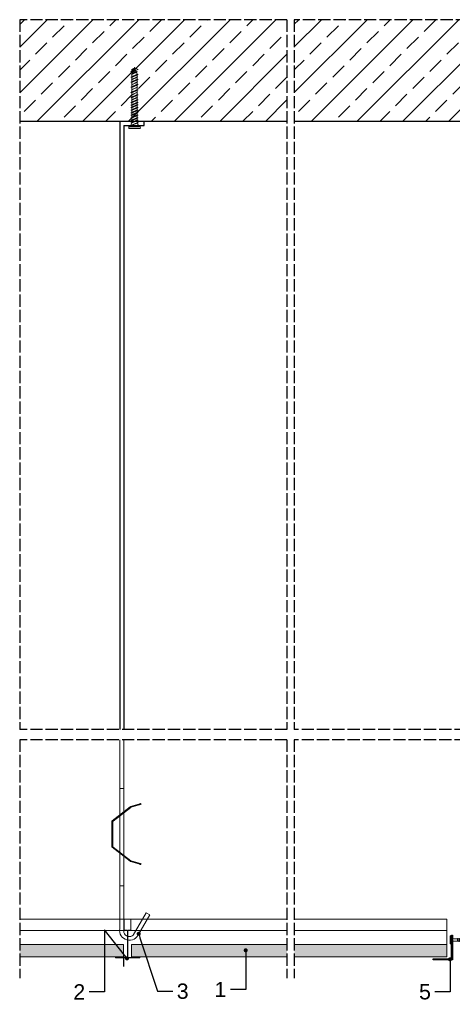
# Model space of a CAD drawing. Header units: millimetres. Extents: x 1837 to 3822, y 1456 to 2447.
# Tile 1 of 8: x 1837 to 2262, y 1480 to 2447. Entities that reach past the tile are written whole.
import ezdxf
from ezdxf import colors
from ezdxf.entities.mleader import LeaderData, LeaderLine
from ezdxf.math import Vec2, Vec3

# ---------------------------------------------------------------- set-up
doc = ezdxf.new("R2010")
doc.units = ezdxf.units.MM
doc.linetypes.add('ACAD_ISO02W100', pattern=[15, 12, -3])
for name, color, linetype, lineweight in [('_RIGIPS AKCESORIA', 7, 'Continuous', 18), ('_RIGIPS G-K', 7, 'Continuous', 25), ('_RIGIPS PROFIL', 7, 'Continuous', 9), ('_RIGIPS PŁYTA', 7, 'Continuous', 9), ('PRZERYWANA', 7, 'ACAD_ISO02W100', 25)]:
    doc.layers.add(name, color=color, linetype=linetype, lineweight=lineweight)
doc.layers.add('_Rigips_Akcesoria', color=7, linetype='Continuous')
doc.layers.add('A-ANNO-REV-03', color=7, linetype='Continuous')
doc.styles.get("Standard").update_dxf_attribs({"font": 'arial.ttf'})

# ---------------------------------------------------------------- blocks, each defined once
blk = doc.blocks.new('TN 25')
at = {"layer": '_RIGIPS AKCESORIA'}
for p, q in [((0, -0.84), (0, 7.16)), ((0, 7.16), (0.46, 7.16)), ((0.46, 4.78), (0, 4.78)), ((0, 3.5), (1.77, 3.5)), ((0, 2.83), (1.77, 2.83)), ((0.46, 1.64), (0, 1.64)), ((0.46, 7.16), (0.46, 4.78)), ((0.46, -0.84), (0.46, 1.64)), ((1.77, 3.5), (1.77, 4.2)), ((1.77, 2.83), (1.77, 2.18)), ((3.02, 4.46), (8.47, 4.46)), ((7.49, 2.01), (3.55, 2.01)), ((7.12, 4.46), (7.12, 3.18)), ((8.03, 2.01), (7.12, 4.46)), ((7.12, 3.18), (7.65, 1.53)), ((7.65, 1.53), (8.03, 2.01)), ((9.41, 2.01), (8.03, 2.01)), ((8.47, 4.46), (8.79, 5)), ((9.61, 1.51), (8.47, 4.46)), ((8.79, 5), (9.93, 2.01)), ((9, 4.46), (10.1, 4.46)), ((9.93, 2.01), (9.61, 1.51)), ((11.04, 2.01), (9.93, 2.01)), ((10.1, 4.46), (10.41, 5)), ((11.23, 1.51), (10.1, 4.46)), ((10.41, 5), (11.56, 2.01)), ((10.62, 4.46), (11.67, 4.46)), ((11.56, 2.01), (11.23, 1.51)), ((12.61, 2.01), (11.56, 2.01)), ((11.67, 4.46), (11.99, 5)), ((12.81, 1.51), (11.67, 4.46)), ((11.99, 5), (13.14, 2.01)), ((12.2, 4.46), (13.21, 4.46)), ((13.14, 2.01), (12.81, 1.51)), ((14.15, 2.01), (13.14, 2.01)), ((13.21, 4.46), (13.52, 5)), ((14.34, 1.51), (13.21, 4.46)), ((13.52, 5), (14.67, 2.01)), ((13.73, 4.46), (14.8, 4.46)), ((14.67, 2.01), (14.34, 1.51)), ((15.74, 2.01), (14.67, 2.01)), ((14.8, 4.46), (15.12, 5)), ((15.94, 1.51), (14.8, 4.46)), ((15.12, 5), (16.26, 2.01)), ((15.33, 4.46), (16.42, 4.46)), ((16.26, 2.01), (15.94, 1.51)), ((17.36, 2.01), (16.26, 2.01)), ((16.42, 4.46), (16.73, 5)), ((17.55, 1.51), (16.42, 4.46)), ((16.73, 5), (17.88, 2.01)), ((16.94, 4.46), (17.99, 4.46)), ((17.88, 2.01), (17.55, 1.51)), ((18.93, 2.01), (17.88, 2.01)), ((17.99, 4.46), (18.31, 5)), ((19.13, 1.51), (17.99, 4.46)), ((18.31, 5), (19.45, 2.01)), ((18.52, 4.46), (19.68, 4.46)), ((19.45, 2.01), (19.13, 1.51)), ((19.45, 2.01), (20.62, 2.01)), ((19.68, 4.46), (20, 5)), ((20.82, 1.51), (19.68, 4.46)), ((20, 5), (21.14, 2.01)), ((20.21, 4.46), (20.7, 4.46)), ((20.7, 4.46), (22.28, 3.98)), ((21.14, 2.01), (20.82, 1.51)), ((21.14, 2.01), (21.81, 2.12)), ((21.85, 1.83), (21.67, 3.28)), ((21.67, 3.28), (22.14, 2.4)), ((22.14, 2.4), (21.85, 1.83)), ((22.7, 2.36), (22.14, 2.4)), ((22.28, 3.98), (22.56, 4.37)), ((22.7, 2.36), (22.28, 3.98)), ((22.56, 4.37), (23.03, 2.71)), ((23.03, 2.71), (22.7, 2.36)), ((22.71, 3.85), (25, 3.24)), ((25, 3.24), (23.03, 2.71)), ((0, -0.84), (0.46, -0.84))]:
    blk.add_line(p, q, dxfattribs=at)
for centre, major_axis, ratio, start_param, end_param in [((3.09, 7.67), (0.17, 3.2), 0.826134, 1.773653, 3.180586), ((-0.04, 0.9), (0, 3.93), 0.848176, -0.720942, -0.151112), ((3.37, -1.57), (0.28, 3.57), 0.832181, 0.035984, 1.430787), ((-2.73, 15.91), (0, 14.76), 0.848176, 3.399396, 3.475072), ((0.59, 4.62), (0, 2.81), 0.848176, 3.475072, 3.862535), ((1.66, 3.18), (0, 0.895), 0.848176, -1.552777, -0.720942), ((1.66, 3.18), (0, 0.895), 0.848176, 3.862535, 4.730408)]:
    blk.add_ellipse(centre, major_axis=major_axis, ratio=ratio, start_param=start_param, end_param=end_param, dxfattribs=at)
blk = doc.blocks.new('T24')
at = {"layer": '_RIGIPS PROFIL'}
for p, q in [((302.61, -139.67), (302.61, -129.54)), ((302.81, -129.34), (308.91, -129.34)), ((309.11, -129.54), (309.11, -139.67)), ((305.45, -140.31), (302.78, -139.87)), ((305.61, -140.51), (305.61, -166.64)), ((306.11, -140.51), (306.11, -166.64)), ((308.95, -139.87), (306.28, -140.31)), ((293.86, -167.24), (293.86, -166.44)), ((293.96, -166.34), (294.86, -166.34)), ((293.96, -167.34), (317.76, -167.34)), ((294.36, -166.84), (305.41, -166.84)), ((306.31, -166.84), (317.36, -166.84)), ((317.76, -166.34), (316.86, -166.34)), ((317.86, -167.24), (317.86, -166.44))]:
    blk.add_line(p, q, dxfattribs=at)
for centre, radius, start, end in [((302.81, -129.54), 0.2, 90, 180), ((308.91, -129.54), 0.2, 0, 90), ((302.81, -139.67), 0.2, 180, 260.53768), ((305.41, -140.51), 0.2, 0, 80.53768), ((306.31, -140.51), 0.2, 99.46232, 180), ((308.91, -139.67), 0.2, 279.46232, 0), ((293.96, -166.44), 0.1, 90, 180), ((293.96, -167.24), 0.1, 180, 270), ((305.41, -166.64), 0.2, 270, 0), ((306.31, -166.64), 0.2, 180, 270), ((317.76, -166.44), 0.1, 0, 90), ((317.76, -167.24), 0.1, 270, 0)]:
    blk.add_arc(centre, radius, start, end, dxfattribs=at)
blk = doc.blocks.new('_Dot')
at = {"color": 0, "linetype": 'ByBlock', "lineweight": -2}
blk.add_line((-0.5, 0), (-1, 0), dxfattribs=at)
at = {"color": 0, "linetype": 'ByBlock', "const_width": 0.5}
blk.add_lwpolyline([(-0.25, 0, 1), (0.25, 0, 1)], format="xyb", close=True, dxfattribs=at)
blk = doc.blocks.new('kątownik 24x19')
at = {"layer": 'A-ANNO-REV-03'}
for p, q in [((-0.019, -0.0231), (-0.019, 0.0009)), ((-0.019, 0.0009), (0, 0.0009)), ((-0.0181, 0), (-0.0181, -0.0231)), ((0, 0), (-0.0181, 0)), ((0, 0.0009), (0, 0)), ((-0.0181, -0.0231), (-0.019, -0.0231))]:
    blk.add_line(p, q, dxfattribs=at)
blk = doc.blocks.new('kolek beton 65')
at = {"layer": '_RIGIPS AKCESORIA'}
for p, q in [((-126.91, -936.37), (-127.26, -936.98)), ((-126.9, -936.83), (-127.26, -936.98)), ((-126.72, -937.2), (-127.26, -936.98)), ((-127.02, -936.57), (-125.7, -939.37)), ((-125.41, -940.08), (-126.91, -936.37)), ((-126.69, -936.74), (-126.75, -936.77)), ((-125.96, -934.72), (-126.69, -936.74)), ((-126.69, -936.74), (-122.91, -940.73)), ((-125.3, -933.58), (-125.96, -934.72)), ((-122.91, -940.73), (-125.3, -933.58)), ((-123.47, -935.41), (-124.54, -935.85)), ((-122.3, -939.04), (-124.54, -935.85)), ((-122.93, -933.94), (-123.47, -935.41)), ((-123.47, -935.41), (-120.37, -939.96)), ((-120.25, -939.63), (-122.93, -933.94)), ((-120.86, -934.33), (-122.44, -934.98)), ((-120.81, -934.33), (-120.86, -934.33)), ((-120.48, -933.42), (-120.81, -934.33)), ((-117.85, -940.54), (-120.81, -934.33)), ((-117.51, -939.63), (-120.48, -933.42)), ((-118.08, -934.33), (-120.05, -934.33)), ((-117.93, -933.94), (-118.08, -934.33)), ((-118.08, -934.33), (-115.39, -940.02)), ((-115.25, -939.63), (-117.93, -933.94)), ((-115.81, -934.33), (-117.73, -934.33)), ((-115.48, -933.42), (-115.81, -934.33)), ((-112.85, -940.54), (-115.81, -934.33)), ((-112.51, -939.63), (-115.48, -933.42)), ((-113.08, -934.33), (-115.05, -934.33)), ((-112.93, -933.94), (-113.08, -934.33)), ((-113.08, -934.33), (-110.39, -940.02)), ((-110.25, -939.63), (-112.93, -933.94)), ((-110.81, -934.33), (-112.73, -934.33)), ((-110.48, -933.42), (-110.81, -934.33)), ((-110.48, -933.42), (-110.81, -934.33)), ((-108.28, -939.63), (-110.81, -934.33)), ((-107.85, -940.54), (-110.81, -934.33)), ((-107.51, -939.63), (-110.48, -933.42)), ((-108.08, -934.33), (-110.05, -934.33)), ((-107.51, -939.63), (-110.05, -934.33)), ((-107.93, -933.94), (-108.08, -934.33)), ((-108.08, -934.33), (-105.39, -940.02)), ((-105.25, -939.63), (-107.93, -933.94)), ((-105.81, -934.33), (-107.73, -934.33)), ((-105.48, -933.42), (-105.81, -934.33)), ((-102.85, -940.54), (-105.81, -934.33)), ((-102.51, -939.63), (-105.48, -933.42)), ((-103.08, -934.33), (-105.05, -934.33)), ((-102.93, -933.94), (-103.08, -934.33)), ((-103.08, -934.33), (-100.39, -940.02)), ((-100.25, -939.63), (-102.93, -933.94)), ((-100.81, -934.33), (-102.73, -934.33)), ((-100.48, -933.42), (-100.81, -934.33)), ((-97.85, -940.54), (-100.81, -934.33)), ((-97.51, -939.63), (-100.48, -933.42)), ((-98.08, -934.33), (-100.05, -934.33)), ((-97.93, -933.94), (-98.08, -934.33)), ((-98.08, -934.33), (-95.39, -940.02)), ((-95.25, -939.63), (-97.93, -933.94)), ((-95.81, -934.33), (-97.73, -934.33)), ((-95.48, -933.42), (-95.81, -934.33)), ((-92.85, -940.54), (-95.81, -934.33)), ((-92.51, -939.63), (-95.48, -933.42)), ((-93.31, -934.33), (-95.05, -934.33)), ((-92.98, -933.42), (-93.31, -934.33)), ((-90.35, -940.54), (-93.31, -934.33)), ((-90.01, -939.63), (-92.98, -933.42)), ((-90.81, -934.33), (-92.55, -934.33)), ((-90.48, -933.42), (-90.81, -934.33)), ((-87.85, -940.54), (-90.81, -934.33)), ((-87.51, -939.63), (-90.48, -933.42)), ((-88.31, -934.33), (-90.05, -934.33)), ((-87.98, -933.42), (-88.31, -934.33)), ((-85.35, -940.54), (-88.31, -934.33)), ((-85.01, -939.63), (-87.98, -933.42)), ((-85.81, -934.33), (-87.55, -934.33)), ((-85.48, -933.42), (-85.81, -934.33)), ((-82.85, -940.54), (-85.81, -934.33)), ((-82.51, -939.63), (-85.48, -933.42)), ((-83.31, -934.33), (-85.05, -934.33)), ((-82.98, -933.42), (-83.31, -934.33)), ((-80.35, -940.54), (-83.31, -934.33)), ((-80.01, -939.63), (-82.98, -933.42)), ((-80.81, -934.33), (-82.55, -934.33)), ((-80.48, -933.42), (-80.81, -934.33)), ((-77.85, -940.54), (-80.81, -934.33)), ((-77.51, -939.63), (-80.48, -933.42)), ((-80.05, -934.33), (-78.31, -934.33)), ((-77.98, -933.42), (-78.31, -934.33)), ((-75.35, -940.54), (-78.31, -934.33)), ((-75.01, -939.63), (-77.98, -933.42)), ((-75.81, -934.33), (-77.55, -934.33)), ((-75.47, -933.37), (-75.81, -934.33)), ((-72.85, -940.54), (-75.81, -934.33)), ((-75.47, -933.37), (-72.61, -939.89)), ((-72.91, -933.23), (-73.27, -934.2)), ((-73.27, -934.2), (-70.43, -940.67)), ((-70.43, -940.67), (-72.91, -933.23)), ((-68.91, -931.37), (-69.76, -932.23)), ((-69.76, -932.23), (-69.76, -941.73)), ((-67.81, -931.28), (-68.91, -931.37)), ((-68.91, -942.59), (-68.91, -931.37)), ((-67.26, -942.18), (-67.26, -931.78)), ((-124.89, -938.64), (-125.41, -940.08)), ((-122.3, -939.04), (-122.91, -940.73)), ((-120.86, -939.63), (-122.3, -939.04)), ((-120.6, -939.63), (-120.86, -939.63)), ((-120.25, -939.63), (-120.37, -939.96)), ((-118.28, -939.63), (-120.25, -939.63)), ((-117.51, -939.63), (-117.85, -940.54)), ((-115.58, -939.63), (-117.51, -939.63)), ((-115.25, -939.63), (-115.39, -940.02)), ((-113.28, -939.63), (-115.25, -939.63)), ((-112.51, -939.63), (-112.85, -940.54)), ((-110.6, -939.63), (-112.51, -939.63)), ((-110.25, -939.63), (-110.39, -940.02)), ((-108.28, -939.63), (-110.25, -939.63)), ((-107.51, -939.63), (-107.85, -940.54)), ((-107.51, -939.63), (-107.85, -940.54)), ((-105.6, -939.63), (-107.51, -939.63)), ((-105.25, -939.63), (-105.39, -940.02)), ((-103.28, -939.63), (-105.25, -939.63)), ((-102.51, -939.63), (-102.91, -940.73)), ((-100.6, -939.63), (-102.51, -939.63)), ((-100.25, -939.63), (-100.41, -940.08)), ((-98.28, -939.63), (-100.25, -939.63)), ((-97.51, -939.63), (-97.85, -940.54)), ((-95.6, -939.63), (-97.51, -939.63)), ((-95.25, -939.63), (-95.39, -940.02)), ((-93.28, -939.63), (-95.25, -939.63)), ((-92.51, -939.63), (-92.85, -940.54)), ((-90.78, -939.63), (-92.51, -939.63)), ((-90.01, -939.63), (-90.35, -940.54)), ((-88.28, -939.63), (-90.01, -939.63)), ((-87.51, -939.63), (-87.85, -940.54)), ((-85.78, -939.63), (-87.51, -939.63)), ((-85.01, -939.63), (-85.35, -940.54)), ((-83.28, -939.63), (-85.01, -939.63)), ((-82.51, -939.63), (-82.85, -940.54)), ((-80.78, -939.63), (-82.51, -939.63)), ((-80.01, -939.63), (-80.35, -940.54)), ((-78.28, -939.63), (-80.01, -939.63)), ((-77.51, -939.63), (-77.85, -940.54)), ((-77.51, -939.63), (-75.78, -939.63)), ((-75.01, -939.63), (-75.35, -940.54)), ((-72.61, -939.89), (-72.85, -940.54)), ((-68.91, -942.59), (-69.76, -941.73)), ((-67.81, -942.68), (-68.91, -942.59))]:
    blk.add_line(p, q, dxfattribs=at)
for centre, radius, start, end in [((-74.88, -924.33), 10, 269.04277, 279.28873), ((-74.88, -924.33), 10, 282.9916, 297.25215), ((-70.76, -932.33), 1, 297.38696, 0.11916), ((-67.76, -931.78), 0.5, 0, 95), ((-74.88, -949.63), 10, 80.52885, 90.7633), ((-74.88, -949.63), 10, 62.74785, 76.86815), ((-70.76, -941.63), 1, 359.88065, 62.6128), ((-67.76, -942.18), 0.5, 265, 360)]:
    blk.add_arc(centre, radius, start, end, dxfattribs=at)

msp = doc.modelspace()

# ---------------------------------------------------------------- hatches: boundary and pattern name
at = {"layer": '_RIGIPS G-K'}
h = msp.add_hatch(dxfattribs=at)
h.set_pattern_fill('ANSI33', color=256, scale=5)
h.paths.add_polyline_path([(2106.392, 2447.443), (2106.392, 2347.443), (3461.901, 2347.443), (3461.901, 2447.443)])
h.paths.add_polyline_path([(3731.614, 2347.443), (3731.614, 2447.443), (3469.115, 2447.443), (3469.115, 2347.443)])
h.paths.add_polyline_path([(1836.678, 2447.443), (1836.678, 2347.443), (2099.178, 2347.443), (2099.178, 2447.443)])
at = {"layer": '_RIGIPS PŁYTA'}
h = msp.add_hatch(dxfattribs=at)
h.set_pattern_fill('DOTS', color=253, scale=0.5)
h.paths.add_polyline_path([(2106.392, 1538.994), (2256.189, 1538.994), (2256.189, 1526.994), (2106.392, 1526.994)])
h.paths.add_polyline_path([(1961.692, 1538.994), (2099.178, 1538.994), (2099.178, 1526.994), (1964.752, 1526.994)])
h.paths.add_polyline_path([(1946.621, 1538.994), (1961.692, 1538.994), (1964.752, 1526.994), (1946.621, 1526.994)])
h.paths.add_polyline_path([(1847.434, 1538.994), (1938.678, 1538.994), (1938.678, 1526.994), (1844.567, 1526.994)])
h.paths.add_polyline_path([(1836.678, 1538.994), (1836.678, 1526.994), (1844.567, 1526.994), (1847.434, 1538.994)])

# ---------------------------------------------------------------- linework, layer by layer
for p, q in [((2099.178, 2347.443), (1836.678, 2347.443)), ((3461.901, 2347.443), (2106.392, 2347.443))]:
    msp.add_line(p, q)
at = {"layer": '_RIGIPS AKCESORIA'}
for p, q in [((1934.922, 1740.276), (1934.922, 1596.621)), ((1938.922, 1740.276), (1938.922, 1596.621)), ((1934.905, 1688.182), (1934.921, 1554.611)), ((1938.919, 1688.181), (1938.921, 1550.879)), ((1934.922, 1596.621), (1938.922, 1596.621)), ((1948.251, 1548.379), (1960.921, 1570.325)), ((1953.581, 1549.611), (1964.385, 1568.325)), ((1964.385, 1568.325), (1960.921, 1570.325))]:
    msp.add_line(p, q, dxfattribs=at)
msp.add_lwpolyline([(1934.922, 1692.227), (1938.922, 1692.227)], close=True, dxfattribs=at)
for points in [[(1945.308, 1674.282), (1927.459, 1660.387), (1927.459, 1660.469), (1945.308, 1674.355), (1945.308, 1674.282)], [(1928.474, 1660.387), (1945.693, 1673.782), (1945.693, 1673.856), (1928.474, 1660.469), (1928.474, 1660.387)], [(1945.308, 1674.355), (1945.464, 1674.454), (1945.636, 1674.527)], [(1945.636, 1674.454), (1945.464, 1674.38), (1945.308, 1674.282)], [(1945.308, 1674.282), (1945.308, 1674.355)], [(1945.382, 1674.331), (1945.382, 1674.404)], [(1945.464, 1674.38), (1945.464, 1674.454)], [(1945.545, 1674.421), (1945.545, 1674.495)], [(1953.717, 1676.877), (1945.636, 1674.454), (1945.636, 1674.527), (1953.717, 1676.951), (1953.84, 1676.984), (1953.954, 1677.016), (1954.069, 1677.049), (1954.175, 1677.082), (1954.282, 1677.115), (1954.388, 1677.147), (1954.487, 1677.172), (1954.585, 1677.197), (1954.675, 1677.229), (1954.765, 1677.254), (1954.847, 1677.278), (1954.929, 1677.295), (1955.002, 1677.319), (1955.076, 1677.344), (1955.142, 1677.36), (1955.207, 1677.377), (1955.264, 1677.393), (1955.322, 1677.409), (1955.371, 1677.426), (1955.42, 1677.434), (1955.469, 1677.45), (1955.502, 1677.459), (1955.543, 1677.467), (1955.576, 1677.475), (1955.6, 1677.483), (1955.625, 1677.491), (1955.641, 1677.491), (1955.657, 1677.499), (1955.666, 1677.499), (1955.674, 1677.499), (1955.666, 1677.491), (1955.657, 1677.491), (1955.641, 1677.483), (1955.625, 1677.475), (1955.6, 1677.467), (1955.576, 1677.459), (1955.543, 1677.45), (1955.502, 1677.434), (1955.469, 1677.426), (1955.42, 1677.409), (1955.371, 1677.393), (1955.322, 1677.377), (1955.264, 1677.36), (1955.207, 1677.336), (1955.142, 1677.319), (1955.076, 1677.295), (1955.002, 1677.278), (1954.929, 1677.254), (1954.847, 1677.229), (1954.765, 1677.197), (1954.675, 1677.172), (1954.585, 1677.139), (1954.487, 1677.115), (1954.388, 1677.082), (1954.282, 1677.049), (1954.175, 1677.016), (1954.069, 1676.984), (1953.954, 1676.951), (1953.84, 1676.91), (1953.717, 1676.877)], [(1946.02, 1674.028), (1945.848, 1673.962), (1945.693, 1673.856)], [(1945.693, 1673.782), (1945.848, 1673.88), (1946.02, 1673.954)], [(1945.693, 1673.782), (1945.693, 1673.856)], [(1945.767, 1673.84), (1945.767, 1673.913)], [(1945.848, 1673.88), (1945.848, 1673.962)], [(1945.93, 1673.921), (1945.93, 1673.995)], [(1953.881, 1676.312), (1954.003, 1676.353), (1954.126, 1676.386), (1954.241, 1676.419), (1954.347, 1676.46), (1954.454, 1676.492), (1954.56, 1676.525), (1954.658, 1676.55), (1954.749, 1676.582), (1954.839, 1676.615), (1954.929, 1676.64), (1955.011, 1676.664), (1955.092, 1676.689), (1955.166, 1676.713), (1955.24, 1676.738), (1955.314, 1676.763), (1955.371, 1676.779), (1955.436, 1676.795), (1955.494, 1676.82), (1955.543, 1676.836), (1955.592, 1676.853), (1955.633, 1676.861), (1955.674, 1676.877), (1955.707, 1676.885), (1955.739, 1676.902), (1955.764, 1676.91), (1955.788, 1676.918), (1955.805, 1676.926), (1955.821, 1676.926), (1955.838, 1676.935), (1955.846, 1676.943), (1955.838, 1676.943), (1955.821, 1676.935), (1955.805, 1676.935), (1955.788, 1676.926), (1955.764, 1676.926), (1955.739, 1676.918), (1955.707, 1676.91), (1955.674, 1676.902), (1955.633, 1676.885), (1955.592, 1676.877), (1955.543, 1676.861), (1955.494, 1676.853), (1955.436, 1676.836), (1955.371, 1676.82), (1955.314, 1676.795), (1955.24, 1676.779), (1955.166, 1676.763), (1955.092, 1676.738), (1955.011, 1676.713), (1954.929, 1676.689), (1954.839, 1676.664), (1954.749, 1676.64), (1954.658, 1676.615), (1954.56, 1676.582), (1954.454, 1676.558), (1954.347, 1676.525), (1954.241, 1676.492), (1954.126, 1676.46), (1954.003, 1676.427), (1953.881, 1676.386), (1946.02, 1674.028), (1946.02, 1673.954)], [(1953.717, 1676.877), (1953.881, 1676.312), (1946.02, 1673.954)], [(1953.881, 1676.386), (1953.717, 1676.951)], [(1955.33, 1676.803), (1955.166, 1677.368)], [(1955.33, 1676.763), (1955.166, 1677.328)], [(1955.846, 1676.943), (1955.674, 1677.499)], [(1936.711, 1667.617), (1936.637, 1667.559), (1936.572, 1667.502), (1936.498, 1667.445), (1936.424, 1667.388), (1936.351, 1667.33), (1936.277, 1667.281), (1936.211, 1667.224), (1936.138, 1667.166), (1936.072, 1667.117), (1935.998, 1667.06), (1935.933, 1667.011), (1935.867, 1666.962), (1935.802, 1666.913), (1935.745, 1666.863), (1935.679, 1666.814), (1935.622, 1666.773), (1935.565, 1666.724), (1935.507, 1666.683), (1935.458, 1666.642), (1935.401, 1666.601), (1935.352, 1666.561), (1935.311, 1666.528), (1935.262, 1666.495), (1935.221, 1666.462), (1935.18, 1666.43), (1935.147, 1666.405), (1935.114, 1666.38), (1935.081, 1666.356), (1935.049, 1666.331), (1935.024, 1666.315), (1935, 1666.29), (1934.983, 1666.282), (1934.967, 1666.266), (1934.95, 1666.258), (1934.942, 1666.249), (1934.934, 1666.241), (1934.926, 1666.241), (1934.926, 1666.233), (1934.926, 1666.241), (1934.934, 1666.249), (1934.942, 1666.258), (1934.959, 1666.266), (1934.975, 1666.282), (1934.991, 1666.29), (1935.016, 1666.315), (1935.04, 1666.331), (1935.065, 1666.356), (1935.098, 1666.38), (1935.131, 1666.405), (1935.163, 1666.43), (1935.204, 1666.462), (1935.245, 1666.495), (1935.286, 1666.528), (1935.335, 1666.561), (1935.384, 1666.601), (1935.434, 1666.642), (1935.483, 1666.683), (1935.54, 1666.724), (1935.597, 1666.773), (1935.655, 1666.814), (1935.712, 1666.863), (1935.777, 1666.913), (1935.843, 1666.962), (1935.908, 1667.011), (1935.974, 1667.06), (1936.039, 1667.117), (1936.105, 1667.166), (1936.179, 1667.224), (1936.244, 1667.281), (1936.318, 1667.33), (1936.391, 1667.388), (1936.465, 1667.445), (1936.539, 1667.502), (1936.613, 1667.559), (1936.686, 1667.617), (1936.76, 1667.674), (1936.825, 1667.731), (1936.899, 1667.789), (1936.973, 1667.846), (1937.047, 1667.903), (1937.12, 1667.961), (1937.194, 1668.01), (1937.259, 1668.067), (1937.333, 1668.116), (1937.399, 1668.174), (1937.464, 1668.223), (1937.53, 1668.272), (1937.595, 1668.321), (1937.652, 1668.37), (1937.718, 1668.419), (1937.775, 1668.468), (1937.833, 1668.509), (1937.89, 1668.55), (1937.939, 1668.591), (1937.996, 1668.632), (1938.045, 1668.673), (1938.086, 1668.706), (1938.135, 1668.738), (1938.176, 1668.771), (1938.217, 1668.804), (1938.25, 1668.829), (1938.283, 1668.861), (1938.316, 1668.886), (1938.348, 1668.902), (1938.373, 1668.927), (1938.398, 1668.943), (1938.414, 1668.96), (1938.43, 1668.968), (1938.447, 1668.976), (1938.455, 1668.984), (1938.463, 1668.992), (1938.471, 1669.001), (1938.471, 1668.992), (1938.463, 1668.984), (1938.455, 1668.976), (1938.438, 1668.968), (1938.422, 1668.96), (1938.406, 1668.943), (1938.381, 1668.927), (1938.357, 1668.902), (1938.332, 1668.886), (1938.299, 1668.861), (1938.266, 1668.829), (1938.234, 1668.804), (1938.193, 1668.771), (1938.152, 1668.738), (1938.111, 1668.706), (1938.062, 1668.673), (1938.013, 1668.632), (1937.964, 1668.591), (1937.914, 1668.55), (1937.857, 1668.509), (1937.8, 1668.468), (1937.742, 1668.419), (1937.685, 1668.37), (1937.62, 1668.321), (1937.554, 1668.272), (1937.489, 1668.223), (1937.423, 1668.174), (1937.358, 1668.116), (1937.292, 1668.067), (1937.218, 1668.01), (1937.153, 1667.961), (1937.079, 1667.903), (1937.006, 1667.846), (1936.932, 1667.789), (1936.858, 1667.731), (1936.785, 1667.674), (1936.711, 1667.617)], [(1935.311, 1665.742), (1934.926, 1666.233)], [(1937.096, 1667.125), (1937.03, 1667.068), (1936.956, 1667.011), (1936.883, 1666.954), (1936.809, 1666.896), (1936.735, 1666.839), (1936.662, 1666.782), (1936.596, 1666.724), (1936.522, 1666.675), (1936.457, 1666.618), (1936.383, 1666.569), (1936.318, 1666.52), (1936.252, 1666.462), (1936.187, 1666.413), (1936.129, 1666.364), (1936.064, 1666.323), (1936.007, 1666.274), (1935.949, 1666.233), (1935.892, 1666.184), (1935.843, 1666.143), (1935.786, 1666.11), (1935.736, 1666.069), (1935.696, 1666.037), (1935.646, 1665.996), (1935.605, 1665.963), (1935.565, 1665.938), (1935.532, 1665.906), (1935.499, 1665.881), (1935.466, 1665.856), (1935.434, 1665.832), (1935.409, 1665.815), (1935.384, 1665.799), (1935.368, 1665.783), (1935.352, 1665.775), (1935.335, 1665.758), (1935.327, 1665.75), (1935.319, 1665.75), (1935.311, 1665.742), (1935.311, 1665.75), (1935.319, 1665.75), (1935.327, 1665.758), (1935.343, 1665.775), (1935.36, 1665.783), (1935.376, 1665.799), (1935.401, 1665.815), (1935.425, 1665.832), (1935.45, 1665.856), (1935.483, 1665.881), (1935.515, 1665.906), (1935.548, 1665.938), (1935.589, 1665.963), (1935.63, 1665.996), (1935.671, 1666.037), (1935.72, 1666.069), (1935.769, 1666.11), (1935.818, 1666.143), (1935.867, 1666.184), (1935.925, 1666.233), (1935.982, 1666.274), (1936.039, 1666.323), (1936.097, 1666.364), (1936.162, 1666.413), (1936.228, 1666.462), (1936.293, 1666.52), (1936.359, 1666.569), (1936.424, 1666.618), (1936.49, 1666.675), (1936.563, 1666.724), (1936.629, 1666.782), (1936.703, 1666.839), (1936.776, 1666.896), (1936.85, 1666.954), (1936.924, 1667.011), (1936.997, 1667.068), (1937.071, 1667.125), (1937.145, 1667.183), (1937.218, 1667.24), (1937.284, 1667.289), (1937.358, 1667.347), (1937.431, 1667.404), (1937.505, 1667.461), (1937.579, 1667.519), (1937.644, 1667.568), (1937.718, 1667.625), (1937.783, 1667.674), (1937.849, 1667.731), (1937.914, 1667.781), (1937.98, 1667.83), (1938.037, 1667.879), (1938.103, 1667.928), (1938.16, 1667.969), (1938.217, 1668.018), (1938.275, 1668.059), (1938.324, 1668.1), (1938.381, 1668.141), (1938.43, 1668.174), (1938.471, 1668.214), (1938.52, 1668.247), (1938.561, 1668.28), (1938.602, 1668.305), (1938.635, 1668.337), (1938.668, 1668.362), (1938.7, 1668.386), (1938.733, 1668.411), (1938.758, 1668.427), (1938.782, 1668.444), (1938.799, 1668.46), (1938.815, 1668.476), (1938.831, 1668.485), (1938.84, 1668.493), (1938.848, 1668.501), (1938.856, 1668.501), (1938.848, 1668.493), (1938.84, 1668.485), (1938.823, 1668.476), (1938.807, 1668.46), (1938.791, 1668.444), (1938.766, 1668.427), (1938.741, 1668.411), (1938.717, 1668.386), (1938.684, 1668.362), (1938.651, 1668.337), (1938.619, 1668.305), (1938.578, 1668.28), (1938.537, 1668.247), (1938.496, 1668.214), (1938.447, 1668.174), (1938.398, 1668.141), (1938.348, 1668.1), (1938.299, 1668.059), (1938.242, 1668.018), (1938.185, 1667.969), (1938.127, 1667.928), (1938.07, 1667.879), (1938.004, 1667.83), (1937.939, 1667.781), (1937.873, 1667.731), (1937.808, 1667.674), (1937.742, 1667.625), (1937.677, 1667.568), (1937.603, 1667.519), (1937.538, 1667.461), (1937.464, 1667.404), (1937.39, 1667.347), (1937.317, 1667.289), (1937.243, 1667.24), (1937.169, 1667.183), (1937.096, 1667.125)], [(1937.087, 1667.134), (1936.703, 1667.633)], [(1937.087, 1667.109), (1936.703, 1667.609)], [(1938.856, 1668.501), (1938.471, 1669.001)], [(1927.066, 1659.658), (1927.09, 1659.887), (1927.164, 1660.109), (1927.287, 1660.305), (1927.459, 1660.469)], [(1927.459, 1660.387), (1927.287, 1660.231), (1927.164, 1660.035), (1927.09, 1659.814), (1927.066, 1659.585)], [(1927.066, 1659.585), (1927.066, 1635.545), (1927.066, 1635.627), (1927.066, 1659.658), (1927.066, 1659.585)], [(1927.066, 1659.585), (1927.066, 1659.658)], [(1928.081, 1655.802), (1928.081, 1656.203), (1928.081, 1656.596), (1928.081, 1656.964), (1928.081, 1657.308), (1928.081, 1657.611), (1928.081, 1657.873), (1928.081, 1658.078), (1928.081, 1658.234), (1928.081, 1658.332), (1928.081, 1658.356), (1928.081, 1658.332), (1928.081, 1658.234), (1928.081, 1658.078), (1928.081, 1657.873), (1928.081, 1657.611), (1928.081, 1657.308), (1928.081, 1656.964), (1928.081, 1656.596), (1928.081, 1656.203), (1928.081, 1655.802), (1927.066, 1655.802)], [(1928.081, 1655.802), (1928.081, 1656.203), (1928.081, 1656.596), (1928.081, 1656.964), (1928.081, 1657.308), (1928.081, 1657.611), (1928.081, 1657.873), (1928.081, 1658.078), (1928.081, 1658.234), (1928.081, 1658.332), (1928.081, 1658.356), (1928.081, 1658.332), (1928.081, 1658.234), (1928.081, 1658.078), (1928.081, 1657.873), (1928.081, 1657.611), (1928.081, 1657.308), (1928.081, 1656.964), (1928.081, 1656.596), (1928.081, 1656.203), (1928.081, 1655.802), (1927.066, 1655.802)], [(1927.066, 1657.611), (1928.081, 1657.611), (1927.066, 1657.611)], [(1927.066, 1657.611), (1928.081, 1657.611), (1927.066, 1657.611)], [(1927.09, 1659.814), (1927.09, 1659.887)], [(1927.164, 1660.035), (1927.164, 1660.109)], [(1927.287, 1660.231), (1927.287, 1660.305)], [(1928.474, 1660.469), (1928.31, 1660.305), (1928.187, 1660.109), (1928.114, 1659.887), (1928.081, 1659.658)], [(1928.081, 1659.585), (1928.114, 1659.814), (1928.187, 1660.035), (1928.31, 1660.231), (1928.474, 1660.387)], [(1928.081, 1635.545), (1928.081, 1659.585), (1928.081, 1659.658), (1928.081, 1635.627), (1928.081, 1635.545)], [(1928.081, 1659.585), (1928.081, 1659.658)], [(1928.081, 1654.246), (1928.081, 1653.894), (1928.081, 1653.55), (1928.081, 1653.223), (1928.081, 1652.936), (1928.081, 1652.682), (1928.081, 1652.478), (1928.081, 1652.33), (1928.081, 1652.232), (1928.081, 1652.207), (1928.081, 1652.232), (1928.081, 1652.33), (1928.081, 1652.478), (1928.081, 1652.682), (1928.081, 1652.936), (1928.081, 1653.223), (1928.081, 1653.55), (1928.081, 1653.894), (1928.081, 1654.246), (1928.081, 1654.606), (1928.081, 1654.95), (1928.081, 1655.27), (1928.081, 1655.564), (1928.081, 1655.818), (1928.081, 1656.023), (1928.081, 1656.17), (1928.081, 1656.26), (1928.081, 1656.293), (1928.081, 1656.26), (1928.081, 1656.17), (1928.081, 1656.023), (1928.081, 1655.818), (1928.081, 1655.564), (1928.081, 1655.27), (1928.081, 1654.95), (1928.081, 1654.606), (1928.081, 1654.246)], [(1928.114, 1659.814), (1928.114, 1659.887)], [(1928.187, 1660.035), (1928.187, 1660.109)], [(1928.31, 1660.231), (1928.31, 1660.305)], [(1927.066, 1647.368), (1927.066, 1646.967), (1927.066, 1646.582), (1927.066, 1646.206), (1927.066, 1645.854), (1927.066, 1645.526), (1927.066, 1645.248), (1927.066, 1645.002), (1927.066, 1644.814), (1927.066, 1644.675), (1927.066, 1644.584), (1927.066, 1644.56), (1927.066, 1644.584), (1927.066, 1644.675), (1927.066, 1644.814), (1927.066, 1645.002), (1927.066, 1645.248), (1927.066, 1645.526), (1927.066, 1645.854), (1927.066, 1646.206), (1927.066, 1646.582), (1927.066, 1646.967), (1927.066, 1647.368), (1927.066, 1647.77), (1927.066, 1648.163), (1927.066, 1648.539), (1927.066, 1648.891), (1927.066, 1649.211), (1927.066, 1649.497), (1927.066, 1649.735), (1927.066, 1649.931), (1927.066, 1650.07), (1927.066, 1650.152), (1927.066, 1650.185), (1927.066, 1650.152), (1927.066, 1650.07), (1927.066, 1649.931), (1927.066, 1649.735), (1927.066, 1649.497), (1927.066, 1649.211), (1927.066, 1648.891), (1927.066, 1648.539), (1927.066, 1648.163), (1927.066, 1647.77), (1927.066, 1647.368)], [(1927.066, 1650.144), (1927.066, 1650.152), (1927.066, 1650.087), (1927.066, 1649.956), (1927.066, 1649.776), (1927.066, 1649.538), (1927.066, 1649.26), (1927.066, 1648.932), (1927.066, 1648.572), (1927.066, 1648.195), (1927.066, 1647.802), (1927.066, 1647.401), (1927.066, 1647.008), (1927.066, 1646.623), (1927.066, 1646.271), (1927.066, 1645.944), (1927.066, 1645.665), (1927.066, 1645.428), (1927.066, 1645.248), (1927.066, 1645.125), (1927.066, 1645.059), (1927.066, 1645.051), (1927.066, 1645.117), (1927.066, 1645.239), (1927.066, 1645.411), (1927.066, 1645.649), (1927.066, 1645.927), (1927.066, 1646.247), (1927.066, 1646.599), (1927.066, 1646.983), (1927.066, 1647.376), (1927.066, 1647.77), (1927.066, 1648.171), (1927.066, 1648.547), (1927.066, 1648.908), (1927.066, 1649.235), (1927.066, 1649.522), (1927.066, 1649.759), (1927.066, 1649.947), (1927.066, 1650.078), (1927.066, 1650.144)], [(1928.081, 1647.614), (1927.066, 1647.614)], [(1928.081, 1647.589), (1927.066, 1647.589)], [(1928.081, 1645.051), (1927.066, 1645.051)], [(1928.081, 1650.144), (1928.081, 1650.078), (1928.081, 1649.947), (1928.081, 1649.759), (1928.081, 1649.522), (1928.081, 1649.235), (1928.081, 1648.908), (1928.081, 1648.547), (1928.081, 1648.171), (1928.081, 1647.77), (1928.081, 1647.376), (1928.081, 1646.983), (1928.081, 1646.599), (1928.081, 1646.247), (1928.081, 1645.927), (1928.081, 1645.649), (1928.081, 1645.411), (1928.081, 1645.239), (1928.081, 1645.117), (1928.081, 1645.051), (1928.081, 1645.059), (1928.081, 1645.125), (1928.081, 1645.248), (1928.081, 1645.428), (1928.081, 1645.665), (1928.081, 1645.944), (1928.081, 1646.271), (1928.081, 1646.623), (1928.081, 1647.008), (1928.081, 1647.401), (1928.081, 1647.802), (1928.081, 1648.195), (1928.081, 1648.572), (1928.081, 1648.932), (1928.081, 1649.26), (1928.081, 1649.538), (1928.081, 1649.776), (1928.081, 1649.956), (1928.081, 1650.087), (1928.081, 1650.152)], [(1927.066, 1635.627), (1927.09, 1635.39), (1927.164, 1635.177), (1927.287, 1634.98), (1927.459, 1634.816)], [(1927.066, 1635.545), (1927.066, 1635.627)], [(1927.459, 1634.743), (1927.287, 1634.906), (1927.164, 1635.103), (1927.09, 1635.316), (1927.066, 1635.545)], [(1927.09, 1635.316), (1927.09, 1635.39)], [(1927.164, 1635.103), (1927.164, 1635.177)], [(1927.287, 1634.906), (1927.287, 1634.98)], [(1927.459, 1634.743), (1945.308, 1620.856), (1945.308, 1620.93), (1927.459, 1634.816), (1927.459, 1634.743)], [(1928.081, 1640.957), (1928.081, 1640.605), (1928.081, 1640.261), (1928.081, 1639.934), (1928.081, 1639.647), (1928.081, 1639.393), (1928.081, 1639.189), (1928.081, 1639.041), (1928.081, 1638.943), (1928.081, 1638.91), (1928.081, 1638.943), (1928.081, 1639.041), (1928.081, 1639.189), (1928.081, 1639.393), (1928.081, 1639.647), (1928.081, 1639.934), (1928.081, 1640.261), (1928.081, 1640.605), (1928.081, 1640.957), (1928.081, 1641.318), (1928.081, 1641.661), (1928.081, 1641.981), (1928.081, 1642.275), (1928.081, 1642.521), (1928.081, 1642.726), (1928.081, 1642.881), (1928.081, 1642.971), (1928.081, 1643.004), (1928.081, 1642.971), (1928.081, 1642.881), (1928.081, 1642.726), (1928.081, 1642.521), (1928.081, 1642.275), (1928.081, 1641.981), (1928.081, 1641.661), (1928.081, 1641.318), (1928.081, 1640.957)], [(1928.474, 1634.816), (1928.31, 1634.98), (1928.187, 1635.177), (1928.114, 1635.39), (1928.081, 1635.627)], [(1928.081, 1635.545), (1928.081, 1635.627)], [(1928.081, 1635.545), (1928.114, 1635.316), (1928.187, 1635.103), (1928.31, 1634.906), (1928.474, 1634.743)], [(1928.114, 1635.316), (1928.114, 1635.39)], [(1928.187, 1635.103), (1928.187, 1635.177)], [(1928.31, 1634.906), (1928.31, 1634.98)], [(1945.693, 1621.347), (1928.474, 1634.743), (1928.474, 1634.816), (1945.693, 1621.421), (1945.693, 1621.347)], [(1935.311, 1629.462), (1934.926, 1628.97)], [(1936.711, 1627.587), (1936.785, 1627.529), (1936.858, 1627.472), (1936.932, 1627.415), (1937.006, 1627.357), (1937.079, 1627.3), (1937.153, 1627.251), (1937.218, 1627.194), (1937.292, 1627.136), (1937.358, 1627.087), (1937.423, 1627.03), (1937.489, 1626.981), (1937.554, 1626.932), (1937.62, 1626.882), (1937.685, 1626.833), (1937.742, 1626.784), (1937.8, 1626.735), (1937.857, 1626.694), (1937.914, 1626.653), (1937.964, 1626.612), (1938.013, 1626.571), (1938.062, 1626.53), (1938.111, 1626.498), (1938.152, 1626.465), (1938.193, 1626.432), (1938.234, 1626.399), (1938.266, 1626.375), (1938.299, 1626.342), (1938.332, 1626.326), (1938.357, 1626.301), (1938.381, 1626.276), (1938.406, 1626.26), (1938.422, 1626.252), (1938.438, 1626.236), (1938.455, 1626.227), (1938.463, 1626.219), (1938.471, 1626.211), (1938.471, 1626.203), (1938.463, 1626.211), (1938.455, 1626.219), (1938.447, 1626.227), (1938.43, 1626.236), (1938.414, 1626.252), (1938.398, 1626.26), (1938.373, 1626.276), (1938.348, 1626.301), (1938.316, 1626.326), (1938.283, 1626.342), (1938.25, 1626.375), (1938.217, 1626.399), (1938.176, 1626.432), (1938.135, 1626.465), (1938.086, 1626.498), (1938.045, 1626.53), (1937.996, 1626.571), (1937.939, 1626.612), (1937.89, 1626.653), (1937.833, 1626.694), (1937.775, 1626.735), (1937.718, 1626.784), (1937.652, 1626.833), (1937.595, 1626.882), (1937.53, 1626.932), (1937.464, 1626.981), (1937.399, 1627.03), (1937.333, 1627.087), (1937.259, 1627.136), (1937.194, 1627.194), (1937.12, 1627.251), (1937.047, 1627.3), (1936.973, 1627.357), (1936.899, 1627.415), (1936.825, 1627.472), (1936.76, 1627.529), (1936.686, 1627.587), (1936.613, 1627.644), (1936.539, 1627.701), (1936.465, 1627.758), (1936.391, 1627.816), (1936.318, 1627.873), (1936.244, 1627.922), (1936.179, 1627.98), (1936.105, 1628.037), (1936.039, 1628.086), (1935.974, 1628.143), (1935.908, 1628.192), (1935.843, 1628.242), (1935.777, 1628.291), (1935.712, 1628.34), (1935.655, 1628.389), (1935.597, 1628.438), (1935.54, 1628.479), (1935.483, 1628.52), (1935.434, 1628.561), (1935.384, 1628.602), (1935.335, 1628.643), (1935.286, 1628.676), (1935.245, 1628.708), (1935.204, 1628.741), (1935.163, 1628.774), (1935.131, 1628.798), (1935.098, 1628.823), (1935.065, 1628.847), (1935.04, 1628.872), (1935.016, 1628.888), (1934.991, 1628.913), (1934.975, 1628.921), (1934.959, 1628.938), (1934.942, 1628.946), (1934.934, 1628.954), (1934.926, 1628.962), (1934.926, 1628.97), (1934.926, 1628.962), (1934.934, 1628.962), (1934.942, 1628.954), (1934.95, 1628.946), (1934.967, 1628.938), (1934.983, 1628.921), (1935, 1628.913), (1935.024, 1628.888), (1935.049, 1628.872), (1935.081, 1628.847), (1935.114, 1628.823), (1935.147, 1628.798), (1935.18, 1628.774), (1935.221, 1628.741), (1935.262, 1628.708), (1935.311, 1628.676), (1935.352, 1628.643), (1935.401, 1628.602), (1935.458, 1628.561), (1935.507, 1628.52), (1935.565, 1628.479), (1935.622, 1628.438), (1935.679, 1628.389), (1935.745, 1628.34), (1935.802, 1628.291), (1935.867, 1628.242), (1935.933, 1628.192), (1935.998, 1628.143), (1936.072, 1628.086), (1936.138, 1628.037), (1936.211, 1627.98), (1936.277, 1627.922), (1936.351, 1627.873), (1936.424, 1627.816), (1936.498, 1627.758), (1936.572, 1627.701), (1936.637, 1627.644), (1936.711, 1627.587)], [(1937.096, 1628.078), (1937.169, 1628.029), (1937.243, 1627.971), (1937.317, 1627.914), (1937.39, 1627.857), (1937.464, 1627.799), (1937.538, 1627.742), (1937.603, 1627.685), (1937.677, 1627.636), (1937.742, 1627.578), (1937.808, 1627.529), (1937.873, 1627.472), (1937.939, 1627.423), (1938.004, 1627.374), (1938.07, 1627.325), (1938.127, 1627.275), (1938.185, 1627.234), (1938.242, 1627.185), (1938.299, 1627.144), (1938.348, 1627.103), (1938.398, 1627.063), (1938.447, 1627.03), (1938.496, 1626.989), (1938.537, 1626.956), (1938.578, 1626.923), (1938.619, 1626.899), (1938.651, 1626.866), (1938.684, 1626.841), (1938.717, 1626.817), (1938.741, 1626.792), (1938.766, 1626.776), (1938.791, 1626.76), (1938.807, 1626.743), (1938.823, 1626.727), (1938.84, 1626.719), (1938.848, 1626.71), (1938.856, 1626.702), (1938.848, 1626.702), (1938.84, 1626.71), (1938.831, 1626.719), (1938.815, 1626.727), (1938.799, 1626.743), (1938.782, 1626.76), (1938.758, 1626.776), (1938.733, 1626.792), (1938.7, 1626.817), (1938.668, 1626.841), (1938.635, 1626.866), (1938.602, 1626.899), (1938.561, 1626.923), (1938.52, 1626.956), (1938.471, 1626.989), (1938.43, 1627.03), (1938.381, 1627.063), (1938.324, 1627.103), (1938.275, 1627.144), (1938.217, 1627.185), (1938.16, 1627.234), (1938.103, 1627.275), (1938.037, 1627.325), (1937.98, 1627.374), (1937.914, 1627.423), (1937.849, 1627.472), (1937.783, 1627.529), (1937.718, 1627.578), (1937.644, 1627.636), (1937.579, 1627.685), (1937.505, 1627.742), (1937.431, 1627.799), (1937.358, 1627.857), (1937.284, 1627.914), (1937.218, 1627.971), (1937.145, 1628.029), (1937.071, 1628.078), (1936.997, 1628.135), (1936.924, 1628.192), (1936.85, 1628.25), (1936.776, 1628.307), (1936.703, 1628.364), (1936.629, 1628.422), (1936.563, 1628.479), (1936.49, 1628.528), (1936.424, 1628.585), (1936.359, 1628.635), (1936.293, 1628.692), (1936.228, 1628.741), (1936.162, 1628.79), (1936.097, 1628.839), (1936.039, 1628.88), (1935.982, 1628.929), (1935.925, 1628.97), (1935.867, 1629.019), (1935.818, 1629.06), (1935.769, 1629.101), (1935.72, 1629.134), (1935.671, 1629.175), (1935.63, 1629.208), (1935.589, 1629.24), (1935.548, 1629.265), (1935.515, 1629.298), (1935.483, 1629.322), (1935.45, 1629.347), (1935.425, 1629.371), (1935.401, 1629.388), (1935.376, 1629.404), (1935.36, 1629.421), (1935.343, 1629.437), (1935.327, 1629.445), (1935.319, 1629.453), (1935.311, 1629.462), (1935.319, 1629.462), (1935.327, 1629.453), (1935.335, 1629.445), (1935.352, 1629.437), (1935.368, 1629.421), (1935.384, 1629.404), (1935.409, 1629.388), (1935.434, 1629.371), (1935.466, 1629.347), (1935.499, 1629.322), (1935.532, 1629.298), (1935.565, 1629.265), (1935.605, 1629.24), (1935.646, 1629.208), (1935.696, 1629.175), (1935.736, 1629.134), (1935.786, 1629.101), (1935.843, 1629.06), (1935.892, 1629.019), (1935.949, 1628.97), (1936.007, 1628.929), (1936.064, 1628.88), (1936.129, 1628.839), (1936.187, 1628.79), (1936.252, 1628.741), (1936.318, 1628.692), (1936.383, 1628.635), (1936.457, 1628.585), (1936.522, 1628.528), (1936.596, 1628.479), (1936.662, 1628.422), (1936.735, 1628.364), (1936.809, 1628.307), (1936.883, 1628.25), (1936.956, 1628.192), (1937.03, 1628.135), (1937.096, 1628.078)], [(1937.087, 1628.094), (1936.703, 1627.595)], [(1937.087, 1628.07), (1936.703, 1627.57)], [(1938.856, 1626.702), (1938.471, 1626.203)], [(1945.308, 1620.93), (1945.464, 1620.832), (1945.636, 1620.758)], [(1945.308, 1620.856), (1945.308, 1620.93)], [(1953.717, 1618.334), (1945.636, 1620.758), (1945.636, 1620.684), (1945.464, 1620.75), (1945.308, 1620.856)], [(1945.382, 1620.799), (1945.382, 1620.873)], [(1945.464, 1620.75), (1945.464, 1620.832)], [(1945.545, 1620.717), (1945.545, 1620.791)], [(1953.717, 1618.261), (1945.636, 1620.684)], [(1946.02, 1621.249), (1945.848, 1621.323), (1945.693, 1621.421)], [(1945.693, 1621.347), (1945.693, 1621.421)], [(1945.693, 1621.347), (1945.848, 1621.249), (1946.02, 1621.175)], [(1945.767, 1621.298), (1945.767, 1621.372)], [(1945.848, 1621.249), (1945.848, 1621.323)], [(1945.93, 1621.208), (1945.93, 1621.282)], [(1953.717, 1618.261), (1953.881, 1618.817), (1946.02, 1621.175), (1946.02, 1621.249), (1953.881, 1618.891)], [(1953.881, 1618.891), (1953.717, 1618.334)], [(1953.717, 1618.334), (1953.84, 1618.293), (1953.954, 1618.261), (1954.069, 1618.22), (1954.175, 1618.187), (1954.282, 1618.154), (1954.388, 1618.121), (1954.487, 1618.097), (1954.585, 1618.064), (1954.675, 1618.031), (1954.765, 1618.007), (1954.847, 1617.982), (1954.929, 1617.958), (1955.002, 1617.933), (1955.076, 1617.909), (1955.142, 1617.884), (1955.207, 1617.868), (1955.264, 1617.851), (1955.322, 1617.827), (1955.371, 1617.81), (1955.42, 1617.794), (1955.469, 1617.786), (1955.502, 1617.769), (1955.543, 1617.761), (1955.576, 1617.745), (1955.6, 1617.737), (1955.625, 1617.728), (1955.641, 1617.72), (1955.657, 1617.72), (1955.666, 1617.712), (1955.674, 1617.712), (1955.674, 1617.704), (1955.666, 1617.704), (1955.657, 1617.712), (1955.641, 1617.712), (1955.625, 1617.72), (1955.6, 1617.72), (1955.576, 1617.728), (1955.543, 1617.737), (1955.502, 1617.745), (1955.469, 1617.761), (1955.42, 1617.769), (1955.371, 1617.786), (1955.322, 1617.794), (1955.264, 1617.81), (1955.207, 1617.827), (1955.142, 1617.851), (1955.076, 1617.868), (1955.002, 1617.884), (1954.929, 1617.909), (1954.847, 1617.933), (1954.765, 1617.958), (1954.675, 1617.982), (1954.585, 1618.007), (1954.487, 1618.031), (1954.388, 1618.064), (1954.282, 1618.089), (1954.175, 1618.121), (1954.069, 1618.154), (1953.954, 1618.187), (1953.84, 1618.22), (1953.717, 1618.261)], [(1953.881, 1618.817), (1954.003, 1618.785), (1954.126, 1618.752), (1954.241, 1618.719), (1954.347, 1618.686), (1954.454, 1618.654), (1954.56, 1618.621), (1954.658, 1618.596), (1954.749, 1618.564), (1954.839, 1618.539), (1954.929, 1618.514), (1955.011, 1618.49), (1955.092, 1618.465), (1955.166, 1618.449), (1955.24, 1618.424), (1955.314, 1618.408), (1955.371, 1618.392), (1955.436, 1618.375), (1955.494, 1618.359), (1955.543, 1618.343), (1955.592, 1618.326), (1955.633, 1618.318), (1955.674, 1618.31), (1955.707, 1618.302), (1955.739, 1618.293), (1955.764, 1618.285), (1955.788, 1618.277), (1955.805, 1618.277), (1955.821, 1618.269), (1955.838, 1618.269), (1955.846, 1618.269), (1955.838, 1618.269), (1955.838, 1618.277), (1955.821, 1618.277), (1955.805, 1618.285), (1955.788, 1618.293), (1955.764, 1618.302), (1955.739, 1618.31), (1955.707, 1618.318), (1955.674, 1618.334), (1955.633, 1618.343), (1955.592, 1618.359), (1955.543, 1618.375), (1955.494, 1618.392), (1955.436, 1618.408), (1955.371, 1618.424), (1955.314, 1618.449), (1955.24, 1618.474), (1955.166, 1618.49), (1955.092, 1618.514), (1955.011, 1618.539), (1954.929, 1618.572), (1954.839, 1618.596), (1954.749, 1618.621), (1954.658, 1618.654), (1954.56, 1618.686), (1954.454, 1618.719), (1954.347, 1618.752), (1954.241, 1618.785), (1954.126, 1618.817), (1954.003, 1618.858), (1953.881, 1618.891)], [(1955.33, 1618.441), (1955.166, 1617.884)], [(1955.33, 1618.4), (1955.166, 1617.843)], [(1955.846, 1618.269), (1955.674, 1617.704)]]:
    msp.add_lwpolyline(points, dxfattribs=at)
for centre, radius, start, end in [((1944.479, 1552.96), 9.699, 170.200295, 339.801913), ((1944.381, 1552.594), 5.722, 197.437555, 312.564611)]:
    msp.add_arc(centre, radius, start, end, dxfattribs=at)
at = {"layer": '_RIGIPS PROFIL'}
for p, q in [((2099.178, 1563.994), (1836.678, 1563.994)), ((2256.189, 1563.994), (2106.392, 1563.994)), ((2256.189, 1538.994), (2256.189, 1563.994)), ((1942.4, 1552.824), (1836.678, 1552.824)), ((2099.178, 1552.824), (1942.9, 1552.824)), ((2256.189, 1552.824), (2106.392, 1552.824))]:
    msp.add_line(p, q, dxfattribs=at)
at = {"layer": '_RIGIPS PŁYTA'}
for p, q in [((1938.678, 1538.994), (1836.678, 1538.994)), ((1938.678, 1538.994), (1938.678, 1526.994)), ((1946.621, 1538.994), (2099.178, 1538.994)), ((1946.621, 1538.994), (1946.621, 1526.994)), ((2106.392, 1538.994), (2256.189, 1538.994)), ((2256.189, 1538.994), (2256.189, 1526.994)), ((1938.678, 1526.994), (1836.678, 1526.994)), ((1946.621, 1526.994), (2099.178, 1526.994)), ((2106.392, 1526.994), (2256.189, 1526.994))]:
    msp.add_line(p, q, dxfattribs=at)
at = {"layer": '_Rigips_Akcesoria'}
for p, q in [((1934.922, 2347.443), (1934.922, 1750.276)), ((1938.922, 2343.443), (1938.922, 1750.276)), ((1938.922, 2343.443), (1958.922, 2343.443)), ((1958.922, 2343.443), (1958.922, 2347.443))]:
    msp.add_line(p, q, dxfattribs=at)
at = {"layer": 'PRZERYWANA'}
for p, q in [((1836.678, 2447.443), (1836.678, 1750.276)), ((2099.178, 2447.443), (1836.678, 2447.443)), ((2099.178, 2447.443), (2099.178, 1750.276)), ((3461.901, 2447.443), (2106.392, 2447.443)), ((2106.392, 2447.443), (2106.392, 1750.276)), ((2099.178, 1750.276), (1836.678, 1750.276)), ((2860.65, 1750.276), (2106.392, 1750.276)), ((1836.678, 1740.276), (1836.678, 1505.994)), ((2099.178, 1740.276), (1836.678, 1740.276)), ((2099.178, 1740.276), (2099.178, 1505.994)), ((2860.65, 1740.276), (2106.392, 1740.276)), ((2106.392, 1740.276), (2106.392, 1505.994)), ((1938.678, 1526.994), (1938.678, 1517.562))]:
    msp.add_line(p, q, dxfattribs=at)

# ---------------------------------------------------------------- block references
at = {"layer": '_RIGIPS AKCESORIA', "rotation": 270}
msp.add_blockref('kolek beton 65', (2886.451, 2273.209), dxfattribs=at)
at = {"layer": '_RIGIPS AKCESORIA', "xscale": -1, "rotation": 180}
msp.add_blockref('TN 25', (2259.391, 1546.772), dxfattribs=at)
at = {"layer": '_RIGIPS PROFIL', "xscale": -1}
msp.add_blockref('T24', (2248.512, 1693.333), dxfattribs=at)
at = {"layer": 'A-ANNO-REV-03', "xscale": 1000, "yscale": 1000, "zscale": 1000, "rotation": 180}
msp.add_blockref('kątownik 24x19', (2242.75, 1525.094), dxfattribs=at)

# ---------------------------------------------------------------- leaders
at = {"layer": '_RIGIPS G-K'}
ml = msp.add_multileader_mtext('Standard', dxfattribs=at)
ml.set_content('2', color=256)
ml.set_leader_properties()
ml.set_arrow_properties(name='DOT')
ml.build(insert=Vec2(0, 0))
ml.multileader.update_dxf_attribs({"dogleg_length": 15})
ctx = ml.context
ctx.base_point, ctx.char_height, ctx.landing_gap_size, ctx.plane_origin = Vec3(1887.048, 1492.547), 15, 4, Vec3(1968.773, 1623.155)
ctx.text_align_type = 2
notes = []
notes.append((ctx, [(0, (1, 1, 0), (1919.984, 1492.547), (-1, 0), 15, [(1, [(1942.052, 1525.481), (1919.869, 1553.493)], 0, [])])]))
ctx.mtext.insert, ctx.mtext.alignment, ctx.mtext.flow_direction = Vec3(1900.984, 1500.047), 3, 5
ml = msp.add_multileader_mtext('Standard', dxfattribs=at)
ml.set_content('3', color=256)
ml.set_leader_properties()
ml.set_arrow_properties(name='DOT')
ml.build(insert=Vec2(0, 0))
ml.multileader.update_dxf_attribs({"dogleg_length": 15})
ctx = ml.context
ctx.base_point, ctx.char_height, ctx.landing_gap_size, ctx.plane_origin = Vec3(1986.922, 1493.134), 15, 4, Vec3(1936.926, 1623.743)
notes.append((ctx, [(0, (1, 1, 0), (1971.922, 1493.134), (1, 0), 15, [(0, [(1953.581, 1549.611)], 0, [])])]))
ctx.mtext.insert, ctx.mtext.flow_direction = Vec3(1990.922, 1500.767), 5
ml = msp.add_multileader_mtext('Standard', dxfattribs=at)
ml.set_content('1', color=256)
ml.set_leader_properties()
ml.set_arrow_properties(name='DOT')
ml.build(insert=Vec2(0, 0))
ml.multileader.update_dxf_attribs({"dogleg_length": 15})
ctx = ml.context
ctx.base_point, ctx.char_height, ctx.landing_gap_size, ctx.plane_origin = Vec3(2030.084, 1494.896), 15, 4, Vec3(2093.605, 1625.505)
ctx.text_align_type = 2
notes.append((ctx, [(0, (1, 1, 0), (2058.609, 1494.896), (-1, 0), 15, [(0, [(2058.646, 1533.378)], 0, [])])]))
ctx.mtext.insert, ctx.mtext.alignment, ctx.mtext.flow_direction = Vec3(2039.609, 1502.396), 3, 5
ml = msp.add_multileader_mtext('Standard', dxfattribs=at)
ml.set_content('5', color=256)
ml.set_leader_properties()
ml.set_arrow_properties(name='DOT')
ml.build(insert=Vec2(0, 0))
ml.multileader.update_dxf_attribs({"dogleg_length": 15})
ctx = ml.context
ctx.base_point, ctx.char_height, ctx.landing_gap_size, ctx.plane_origin = Vec3(2226.585, 1492.547), 15, 4, Vec3(2294.526, 1623.155)
ctx.text_align_type = 2
notes.append((ctx, [(0, (1, 1, 0), (2259.53, 1492.547), (-1, 0), 15, [(0, [(2259.333, 1524.537)], 0, [])])]))
ctx.mtext.insert, ctx.mtext.alignment, ctx.mtext.flow_direction = Vec3(2240.53, 1500.175), 3, 5
for ctx, leaders in notes:
    for number, flags, end, landing, length, lines in leaders:
        leader = LeaderData()
        leader.index, (leader.has_last_leader_line, leader.has_dogleg_vector, leader.attachment_direction) = number, flags
        leader.last_leader_point, leader.dogleg_vector, leader.dogleg_length = Vec3(end), Vec3(landing), length
        for number, points, colour, breaks in lines:
            line = LeaderLine()
            line.index, line.vertices, line.color, line.breaks = number, Vec3.list(points), colors.encode_raw_color(colour), breaks
            leader.lines.append(line)
        ctx.leaders.append(leader)

doc.saveas('drawing.dxf')
